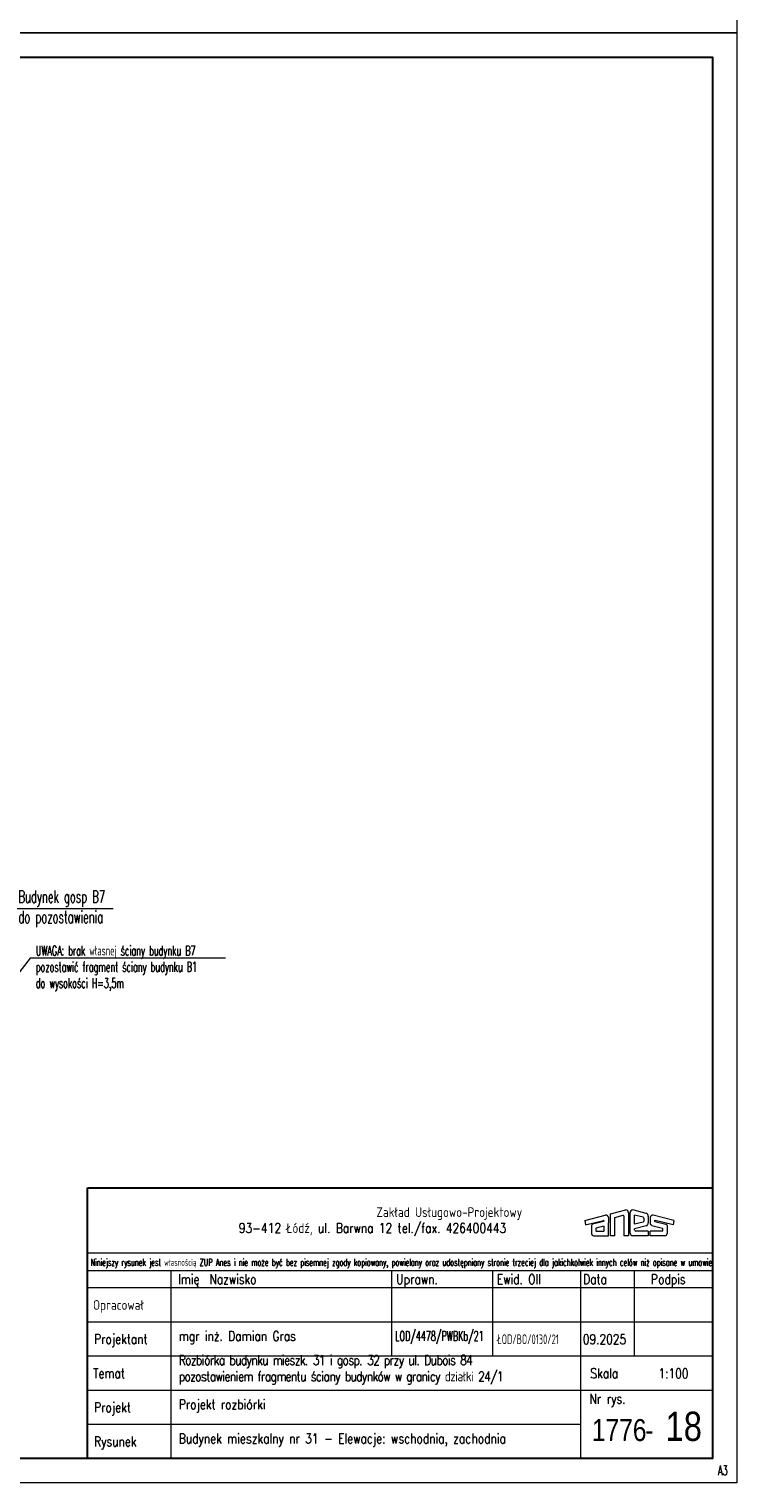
# Model space of a CAD drawing. Header units: millimetres. Extents: x 33311 to 435617, y -160714 to 185563.
# Tile 11 of 70: x 370148 to 384645, y -160714 to -130937. Entities that reach past the tile are written whole.
import ezdxf
from ezdxf.enums import TextEntityAlignment as Align

# ---------------------------------------------------------------- set-up
doc = ezdxf.new("R2010")
doc.units = ezdxf.units.MM
doc.header["$MEASUREMENT"] = 0
for name, color, linetype, lineweight in [('[ 23kota odnośnik', 1, 'Continuous', 13), ('[ 24ramka cienka', 1, 'Continuous', 13), ('[ 25ramka gruba', 4, 'Continuous', 30), ('[opisy1', 7, 'Continuous', 13), ('[opisy2', 4, 'Continuous', 13), ('[opisy3', 2, 'Continuous', 30), ('[opisy4', 3, 'Continuous', 30), ('[opisy5', 6, 'Continuous', 53), ('[ramka cienka', 1, 'Continuous', 13), ('[ramka gruba', 4, 'Continuous', 30)]:
    doc.layers.add(name, color=color, linetype=linetype, lineweight=lineweight)
doc.styles.add('99.2', font='simplex.shx', dxfattribs={"width": 0.6, "height": 200})
doc.styles.add('99.3', font='simplex.shx', dxfattribs={"width": 0.6, "height": 250})
doc.styles.add('ROMANS', font='romans.shx', dxfattribs={"height": 0.2})
doc.styles.get("Standard").update_dxf_attribs({"font": 'arial.ttf'})
doc.styles.add('Style-Arial', font='arial.ttf')

# ---------------------------------------------------------------- blocks, each defined once
blk = doc.blocks.new('tabela bez spr 2021_1')
at = {"layer": '[opisy2'}
for p, q in [((127.59, -26.43), (131.79, -25.38)), ((127.59, -26.43), (127.75, -27.34)), ((127.75, -27.34), (131.42, -26.43)), ((131.47, -26.67), (129.2, -27.23)), ((132.46, -25.87), (132.46, -26.94)), ((132.83, -25.09), (136, -24.3)), ((132.83, -29.57), (132.83, -25.09)), ((133.75, -25.81), (135.44, -25.39)), ((133.75, -29.57), (133.75, -25.81)), ((135.6, -25.57), (135.6, -29.57)), ((136.52, -24.87), (136.52, -29.57)), ((136.89, -29.06), (136.89, -24.82)), ((140.18, -24.99), (137.44, -24.3)), ((137.81, -27.2), (137.81, -25.35)), ((139.54, -25.78), (137.81, -25.35)), ((139.54, -26.77), (137.81, -27.2)), ((139.66, -25.95), (139.66, -26.6)), ((140.58, -25.6), (140.58, -26.94)), ((140.96, -25.87), (140.96, -26.94)), ((145.84, -26.43), (141.63, -25.38)), ((141.96, -26.67), (144.22, -27.23)), ((145.68, -27.34), (142.01, -26.43)), ((145.84, -26.43), (145.68, -27.34)), ((128.96, -27.51), (128.96, -29.1)), ((129.4, -29.57), (132.46, -29.57)), ((129.88, -28.07), (129.88, -28.58)), ((131.46, -27.62), (129.94, -28)), ((129.96, -28.65), (131.46, -28.65)), ((131.54, -28.57), (131.54, -27.69)), ((132.46, -29.57), (132.46, -26.94)), ((133.75, -29.57), (132.83, -29.57)), ((136.52, -29.57), (135.6, -29.57)), ((140.58, -29.57), (137.41, -29.57)), ((140.18, -27.56), (137.81, -28.15)), ((137.81, -28.43), (137.81, -28.15)), ((140.58, -28.65), (138.04, -28.65)), ((140.58, -28.65), (140.58, -29.57)), ((140.96, -29.57), (140.96, -28.65)), ((143.47, -28.65), (140.96, -28.65)), ((143.98, -29.57), (140.96, -29.57)), ((141.3, -27.45), (143.48, -28)), ((143.54, -28.07), (143.54, -28.57)), ((144.47, -27.51), (144.47, -29.09))]:
    blk.add_line(p, q, dxfattribs=at)
for centre, radius, start, end in [((131.42, -26.55), 0.125, 293.4567, 88.5217), ((131.89, -25.95), 0.573, 7.5229, 99.9962), ((135.44, -25.55), 0.161, 353.6731, 90.0449), ((135.98, -24.84), 0.543, 356.9861, 87.5158), ((137.43, -24.84), 0.543, 89.6601, 183.0139), ((139.45, -25.97), 0.209, 5.6607, 65.2868), ((139.4, -26.55), 0.264, 301.3304, 347.7221), ((139.9, -25.61), 0.685, 359.5002, 65.6108), ((141.53, -25.95), 0.573, 80.0038, 172.4771), ((142.01, -26.55), 0.125, 91.4783, 246.5433), ((129.3, -27.56), 0.341, 106.0489, 172.1193), ((129.42, -29.11), 0.463, 177.9182, 272.4415), ((129.99, -28.09), 0.104, 113.2683, 168.7778), ((129.99, -28.55), 0.104, 191.2222, 254.218), ((131.47, -27.69), 0.0711, 357.5438, 94.4598), ((131.43, -28.55), 0.104, 285.782, 348.7778), ((137.43, -29.03), 0.543, 183.0139, 267.5158), ((138.05, -28.41), 0.237, 185.1133, 273.2773), ((139.9, -26.94), 0.682, 294.2445, 0.3127), ((141.5, -26.96), 0.532, 177.7189, 248.0928), ((143.44, -28.55), 0.104, 285.782, 348.7778), ((143.44, -28.09), 0.104, 11.2222, 66.7317), ((144, -29.11), 0.463, 267.5585, 2.0818), ((144.13, -27.56), 0.341, 7.8807, 73.9511)]:
    blk.add_arc(centre, radius, start, end, dxfattribs=at)
at = {"layer": '[ramka cienka'}
for p, q in [((25.85, -33.08), (153.85, -33.08)), ((25.75, -36.7), (153.75, -36.7)), ((42.85, -36.7), (42.85, -75.2)), ((88.06, -54.2), (88.06, -36.7)), ((108.78, -54.2), (108.78, -36.7)), ((126.78, -75.2), (126.78, -36.7)), ((137.75, -54.2), (137.75, -36.7)), ((25.75, -40.2), (153.75, -40.2)), ((25.75, -47.2), (153.75, -47.2)), ((25.75, -54.2), (153.75, -54.2)), ((25.75, -54.2), (153.75, -54.2)), ((25.75, -61.2), (153.75, -61.2)), ((25.75, -68.2), (126.78, -68.2))]:
    blk.add_line(p, q, dxfattribs=at)
at = {"layer": '[ramka gruba'}
blk.add_3dface([(25.75, -19.79), (153.75, -19.79), (153.75, -75.2), (25.75, -75.2)], dxfattribs=at)
at = {"layer": '[opisy1', "linetype": 'Continuous', "style": 'ROMANS', "width": 0.6}
blk.add_text('Niniejszy rysunek jest własnością ZUP Anes i nie może być bez pisemnej zgody kopiowany, powielany oraz udostępniany stronie trzeciej dla jakichkolwiek innych celów niż opisane w umowie', height=1.4, dxfattribs=at).set_placement((26.37, -35.74))
at = {"layer": '[opisy2', "linetype": 'Continuous', "style": 'ROMANS', "width": 0.8}
for s, p in [('Zakład Usługowo-Projektowy', (84.93, -25.74)), ('93-412 Łódź, ul. Barwna 12 tel./fax. 426400443', (56.75, -29.01)), ('Imię', (44.32, -39.48)), (' Nazwisko', (49.63, -39.48)), ('Uprawn.', (88.99, -39.48)), ('Ewid. OII', (109.57, -39.48)), ('Data', (127.24, -39.48)), ('Podpis', (141.15, -39.48)), ('Opracował', (26.89, -44.75)), ('Projektant', (27.1, -51.72)), ('Temat', (26.89, -58.75)), ('Skala', (128.73, -58.75)), ('Nr rys.', (128.58, -63.99)), ('Projekt', (27.1, -65.72)), ('Rysunek', (27.1, -72.72))]:
    blk.add_text(s, height=2, dxfattribs=at).set_placement(p)
at = {"layer": '[opisy4', "linetype": 'Continuous', "style": 'Style-Arial', "width": 0.8}
blk.add_text('-', height=4.5, dxfattribs=at).set_placement((139.97, -71.61))

msp = doc.modelspace()

# ---------------------------------------------------------------- linework, layer by layer
at = {"layer": '[ 23kota odnośnik', "extrusion": (5.38272e-16, 0.997989, 0.063383), "elevation": -147443.21, "flags": 128}
msp.add_lwpolyline([(-371866.86, 28513.8), (-369816.86, 28513.8), (-368566.45, 48386.96)], dxfattribs=at)
at = {"layer": '[ 23kota odnośnik', "extrusion": (-3.87829e-17, -0.999772, 0.021333), "elevation": 150746.87, "flags": 128}
msp.add_lwpolyline([(374170.32, 35014.16), (370170.32, 35014.16), (368443.35, -69278.94)], dxfattribs=at)
at = {"layer": '[ 24ramka cienka', "ltscale": 2}
for points in [[(384644.54, -131013.79), (342644.54, -131013.79), (342644.54, -101313.79), (384644.54, -101313.79)], [(384644.54, -160713.79), (342644.54, -160713.79), (342644.54, -131013.79), (384644.54, -131013.79)]]:
    msp.add_3dface(points, dxfattribs=at)
at = {"layer": '[ 25ramka gruba', "ltscale": 2}
for p, q in [((371344.54, -154672.83), (384144.54, -154672.83)), ((371344.54, -160213.79), (371344.54, -154672.83)), ((371344.54, -154672.83), (384144.54, -154672.83))]:
    msp.add_line(p, q, dxfattribs=at)
at = {"layer": '[ 25ramka gruba'}
for p, q in [((371344.54, -154672.83), (384144.54, -154672.83)), ((371344.54, -160213.79), (371344.54, -154672.83))]:
    msp.add_line(p, q, dxfattribs=at)
at = {"layer": '[ 25ramka gruba', "ltscale": 2}
for points in [[(345144.54, -131513.79), (384144.54, -131513.79), (384144.54, -160213.79), (345144.54, -160213.79)], [(384144.54, -160213.79), (345144.54, -160213.79), (345144.54, -131513.79), (384144.54, -131513.79)]]:
    msp.add_3dface(points, dxfattribs=at)

# ---------------------------------------------------------------- block references
at = {"layer": '[ramka gruba', "ltscale": 100, "xscale": 100, "yscale": 100, "zscale": 100}
msp.add_blockref('tabela bez spr 2021_1', (368769.22, -152693.36), dxfattribs=at)

# ---------------------------------------------------------------- texts
at = {"layer": '[opisy2', "linetype": 'Continuous', "style": '99.2', "width": 0.6}
msp.add_text('A3', height=200, dxfattribs=at).set_placement((384258.28, -160357.43), align=Align.TOP_LEFT)
at = {"layer": '[opisy2', "linetype": 'Continuous', "char_height": 200}
for s, insert, attachment_point, style in [('\\pt1800;\\H1x;\\W0.6;UWAGA: brak własnej ściany budynku B7\\Ppozostawić fragment ściany budynku B1\\Pdo wysokości H=3,5m', (370285.07, -149711.15, 38222.08), 1, '99.2'), ('\\H1x;\\W0.6;LOD/4478/PWBKb/21', (377646.99, -157871.6), 7, 'ROMANS'), ('\\H1x;\\W0.6;ŁOD/BO/0130/21', (379736.51, -157871.6), 7, 'ROMANS'), ('\\H1x;\\W0.8;09.2025', (381486.61, -157871.6), 7, 'ROMANS')]:
    msp.add_mtext(s, dxfattribs=dict(at, insert=insert, attachment_point=attachment_point, style=style))
at = {"layer": '[opisy3', "linetype": 'Continuous'}
for s, insert, char_height, attachment_point, style in [('\\H1x;\\W0.6;Budynek gosp B7\\Pdo pozostawienia', (369929.21, -148580.57, 19111.04), 250, 1, '99.3'), ('\\H1x;\\W0.8;mgr inż. Damian Gras', (373212.07, -157871.6), 200, 7, 'ROMANS'), ('\\H1x;\\W0.8;1:100', (383037.73, -158571.6), 200, 7, 'ROMANS'), ('\\H1x;\\W0.8;Projekt rozbiórki', (373212.07, -159271.6), 200, 7, 'ROMANS'), ('\\H1x;\\W0.8;Budynek mieszkalny nr 31 - Elewacje: wschodnia, zachodnia', (373212.07, -159971.6), 200, 7, 'ROMANS')]:
    msp.add_mtext(s, dxfattribs=dict(at, insert=insert, char_height=char_height, attachment_point=attachment_point, style=style))
at = {"layer": '[opisy3', "linetype": 'Continuous', "insert": (373212.07, -158699.66), "char_height": 200, "width": 8200, "attachment_point": 7, "style": 'ROMANS'}
msp.add_mtext('\\H1x;\\W0.8;\\T0.900;Rozbiórka budynku mieszk. 31 i gosp. 32 przy ul. Dubois 84 pozostawieniem fragmentu ściany budynków w granicy działki 24/1', dxfattribs=at)
at = {"layer": '[opisy4', "linetype": 'Continuous', "insert": (382792.32, -159862.99), "char_height": 450, "attachment_point": 9}
msp.add_mtext('\\H1x;\\W0.8;1776', dxfattribs=at)
at = {"layer": '[opisy5', "linetype": 'Continuous', "insert": (383182.7, -159862.99), "char_height": 600, "attachment_point": 7}
msp.add_mtext('\\H1x;\\W0.8;18', dxfattribs=at)

doc.saveas('drawing.dxf')
